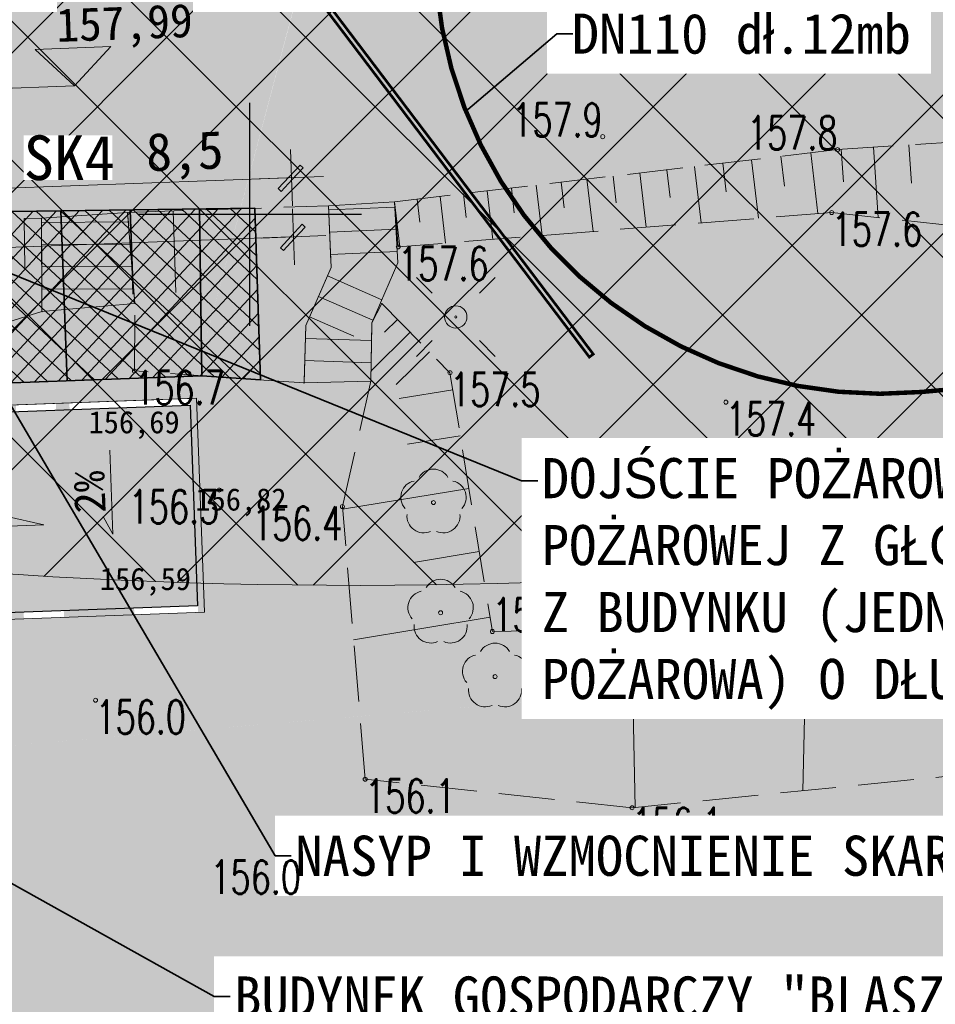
# Model space of a CAD drawing. Header units: feet. Extents: x 7493042 to 7493387, y 5986509 to 5986725.
# Tile 20 of 73: x 7493195 to 7493215, y 5986632 to 5986654. Entities that reach past the tile are written whole.
import ezdxf
from ezdxf import colors
from ezdxf.entities.mleader import LeaderData, LeaderLine
from ezdxf.enums import TextEntityAlignment as Align
from ezdxf.math import Vec2, Vec3

# ---------------------------------------------------------------- set-up
doc = ezdxf.new("R2010")
doc.units = ezdxf.units.FT
doc.header["$MEASUREMENT"] = 0
for name, pattern in [('1', [0]), ('1_1', [0]), ('1_OTKS', [0]), ('1_OTKSG', [0]), ('1_OTRK', [1.75, 1.25, -0.5]), ('1_OTRKG', [1.75, 1.25, -0.5]), ('3', [1, 0.5, -0.5]), ('HIDDEN2', [4.7625, 3.175, -1.5875])]:
    doc.linetypes.add(name, pattern=pattern)
doc.layers.get('0').update_dxf_attribs({"color": 250, "linetype": 'CONTINUOUS', "lineweight": 100})
doc.layers.get('Defpoints').update_dxf_attribs({"linetype": 'CONTINUOUS'})
for name, color, linetype, lineweight in [('_droga', 7, 'CONTINUOUS', 30), ('_k_droga', 3, 'CONTINUOUS', 30), ('_k_kanalizacja', 34, 'CONTINUOUS', 40), ('_k_kreskowanie', 250, 'CONTINUOUS', 5), ('_k_opis', 1, 'CONTINUOUS', 13), ('_k_skarpa', 7, 'CONTINUOUS', 35), ('_k_widok', 7, 'CONTINUOUS', 18), ('_k_wymiar', 7, 'CONTINUOUS', 13), ('_k_zarys', 7, 'HIDDEN2', 20), ('_k_ściany', 7, 'CONTINUOUS', 35), ('IS_sanitarka', 32, '1', 35), ('OTK_L_6', 7, '1_OTKS', 18), ('OTR_L_1', 7, '1_OTRK', 18), ('OTR_T_1', 7, 'CONTINUOUS', 18), ('OTZ_T_0', 250, 'CONTINUOUS', 18), ('SIATKA_L_0', 7, '1', 25), ('SUE_T_3', 7, 'CONTINUOUS', 18), ('SUP_T_2', 7, 'CONTINUOUS', 18), ('WODA PROJ.', 150, 'CONTINUOUS', 30), ('WYMIAR-ARCH', 7, 'CONTINUOUS', 9)]:
    doc.layers.add(name, color=color, linetype=linetype, lineweight=lineweight)
doc.layers.add('_k_niewidoczna', color=72, linetype='CONTINUOUS', lineweight=9, plot=False)
doc.styles.add('GENERATED_STYLE_1', font='MS Gothic.ttf')
doc.styles.get("Standard").update_dxf_attribs({"font": 'Simplex.SHX', "width": 0.75})
doc.dimstyles.new('zag 500', dxfattribs={"dimtxt": 0.85, "dimasz": 0.09, "dimexe": 1.25, "dimexo": 0.625, "dimgap": 0.1, "dimtad": 1, "dimtxsty": 'GENERATED_STYLE_1', "dimblk": 'W', "dimcen": 2.5, "dimse1": 1, "dimse2": 1, "dimclrd": 7, "dimclrt": 256, "dimadec": 0, "dimazin": 0, "dimtfac": 1, "dimtmove": 0, "dimatfit": 0, "dimfxl": 1.25, "dimlwd": 5, "dimarcsym": 0})

# ---------------------------------------------------------------- blocks, each defined once
blk = doc.blocks.new('2_OTRN')
at = {"linetype": 'Continuous'}
blk.add_circle((0, 0), 0.045, dxfattribs=at)
blk = doc.blocks.new('2_OTZL')
at = {"linetype": 'Continuous'}
blk.add_circle((0, 0), 0.045, dxfattribs=at)
for centre, start, end in [((0, 0.375), 30.1401, 149.8599), ((-0.357, 0.116), 102.1445, 221.86), ((0.357, 0.116), 318.14, 77.8555), ((-0.22, -0.303), 174.1482, 293.8542), ((0.22, -0.303), 246.1458, 5.8518)]:
    blk.add_arc(centre, 0.375, start, end, dxfattribs=at)
blk = doc.blocks.new('4_SUEO_W')
at = {"linetype": 'Continuous'}
for p, q in [((-0.53035, 0.53035), (-0.8839, 0.8839)), ((0.53035, 0.53035), (0.8839, 0.8839)), ((-0.53035, -0.53035), (-0.8839, -0.8839)), ((0.53035, -0.53035), (0.8839, -0.8839))]:
    blk.add_line(p, q, dxfattribs=at)
blk.add_circle((0, 0), 0.025, dxfattribs=at)
blk = doc.blocks.new('4_SUPP')
at = {"linetype": 'Continuous'}
blk.add_circle((0, 0), 0.25, dxfattribs=at)
blk = doc.blocks.new('spadek')
at = {"transparency": 33554559}
h = blk.add_hatch(color=256, dxfattribs=at)
h.dxf.hatch_style = 1
h.paths.add_polyline_path([(0, 0), (-0.258, -0.81), (-0.043, -0.879)])
at = {"layer": '_k_widok'}
blk.add_lwpolyline([(-0.902, -2.834), (0, 0), (-0.043, -0.879), (-0.258, -0.81)], dxfattribs=at)
blk = doc.blocks.new('PZ')
at = {"layer": '_k_zarys', "ltscale": 0.25, "const_width": 0.1}
blk.add_lwpolyline([(-5, 10), (-10, 10, 0.414196), (-20, 0.001), (-20, -8, 0.414218), (-10, -18), (-4.951, -18)], format="xyb", dxfattribs=at)
blk = doc.blocks.new('W')
at = {"layer": 'WYMIAR-ARCH'}
h = blk.add_hatch(color=256, dxfattribs=at)
h.paths.add_polyline_path([(0, 0.76), (0, 0), (0.65, 0), (2.98, 2.33), (2.27, 3.04)])
h.paths.add_polyline_path([(-0.56, 0.21), (-0.76, 0), (0, 0), (0, 0.76)])
h.paths.add_polyline_path([(0, -0.65), (0.15, -0.5), (0.65, 0), (0, 0)])
h.paths.add_polyline_path([(0, 0), (-0.76, 0), (-3.39, -2.62), (-2.68, -3.33), (0, -0.65)])
blk.add_hatch(color=256, dxfattribs=at).paths.add_polyline_path([(-0.76, 0), (-3.39, -2.62), (-2.68, -3.33), (0, -0.65), (0, 0)])
for p, q in [((0, -7), (0, 7)), ((-0.56, 0.21), (2.27, 3.04)), ((2.27, 3.04), (2.98, 2.33)), ((-8, 0), (8, 0)), ((-0.56, 0.21), (-3.39, -2.62)), ((0.15, -0.5), (2.98, 2.33)), ((0.15, -0.5), (-2.68, -3.33)), ((-3.39, -2.62), (-2.68, -3.33))]:
    blk.add_line(p, q, dxfattribs=at)
blk = doc.blocks.new('*D539')
at = {"layer": '_k_wymiar', "color": 7, "lineweight": 5, "transparency": 16777216}
blk.add_line((31.441, 22.231), (39.761, 22.231), dxfattribs=at)
at = {"layer": 'Defpoints', "color": 0, "transparency": 16777216}
for p in [(39.851, 26.982), (31.351, 26.565), (39.851, 22.231)]:
    blk.add_point(p, dxfattribs=at)
at = {"layer": '_k_wymiar', "color": 7, "lineweight": 5, "transparency": 16777216, "xscale": 0.09, "yscale": 0.09, "zscale": 0.09}
for p, rotation in [((31.351, 22.231), 179.9999996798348), ((39.851, 22.231), 359.9999996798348)]:
    blk.add_blockref('W', p, dxfattribs=dict(at, rotation=rotation))
at = {"layer": '_k_wymiar', "transparency": 16777216, "insert": (37.485, 22.81), "char_height": 0.85, "attachment_point": 5, "rotation": 360, "style": 'GENERATED_STYLE_1'}
blk.add_mtext('8,5', dxfattribs=at)
blk = doc.blocks.new('*D540')
at = {"layer": '_k_wymiar', "color": 7, "lineweight": 5, "transparency": 16777216}
blk.add_line((21.091, 20.904), (39.761, 20.904), dxfattribs=at)
at = {"layer": 'Defpoints', "color": 0, "transparency": 16777216}
for p in [(21.001, 26.565), (39.851, 26.565), (39.851, 20.904)]:
    blk.add_point(p, dxfattribs=at)
at = {"layer": '_k_wymiar', "color": 7, "lineweight": 5, "transparency": 16777216, "xscale": 0.09, "yscale": 0.09, "zscale": 0.09}
for p, rotation in [((21.001, 20.904), 180.0000000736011), ((39.851, 20.904), 7.360117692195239e-08)]:
    blk.add_blockref('W', p, dxfattribs=dict(at, rotation=rotation))
at = {"layer": '_k_wymiar', "transparency": 16777216, "insert": (30.426, 21.483), "char_height": 0.85, "attachment_point": 5, "rotation": 0, "style": 'GENERATED_STYLE_1'}
blk.add_mtext('18,85', dxfattribs=at)
blk = doc.blocks.new('pzt_el')
at = {"layer": '_k_widok', "color": 1, "linetype": '3', "ltscale": 2, "const_width": 0.3}
blk.add_lwpolyline([(-5.491, -0.504), (-5.13, -4.985), (-4.332, -26.116), (9.972, -47.4), (16.15, -56.587), (14.192, -66.832), (14.956, -71.301)], dxfattribs=at)
blk = doc.blocks.new('pzt_sanit')
at = {"layer": '_k_kanalizacja', "lineweight": 30, "const_width": 0.3}
blk.add_lwpolyline([(2.177, -5.013), (2.965, -25.887)], dxfattribs=at)
at = {"layer": 'IS_sanitarka', "color": 34, "lineweight": 0, "insert": (2.705, -5.345), "char_height": 1, "width": 1.98222, "attachment_point": 7, "style": 'GENERATED_STYLE_1', "bg_fill": 3, "box_fill_scale": 1, "bg_fill_color": 256, "bg_fill_transparency": 0}
blk.add_mtext('{\\f@MS Gothic|b0|i0|c238|p49;SK4\\P}', dxfattribs=at)
blk = doc.blocks.new('st_arch')
at = {"layer": '_k_kreskowanie'}
h = blk.add_hatch(dxfattribs=at)
h.set_pattern_fill('ANSI37', color=251, scale=1.5)
h.paths.add_polyline_path([(-3.6519, -0.1649, 0.183131), (-4.9309, 1.7327), (-7.9999, 1.4512), (-7.2815, -6.544, 0.100443), (-5.455, -6.3739, 0.230992), (-3.6213, -4.32, 0.103815)])
at = {"layer": '_k_kreskowanie', "color": 251}
blk.add_lwpolyline([(-7.2815, -6.544, 0.100443), (-5.455, -6.3739, 0.230992), (-3.6213, -4.32, 0.103815), (-3.6519, -0.1649, 0.183131), (-4.9309, 1.7327)], format="xyb", dxfattribs=at)
blk = doc.blocks.new('dz_89')
at = {"layer": '_k_droga', "transparency": 33554483}
h = blk.add_hatch(color=1, dxfattribs=at)
h.dxf.hatch_style = 1
h.paths.add_polyline_path([(37.393, 16.97), (32.135, 16.97, 0.189501), (24.644, 14.025, -0.021986), (24.89, 13.09, 0.037008), (26.512, 12.97), (37.393, 12.97)], flags=17)
h.paths.add_polyline_path([(25.475, -23.498), (21.921, -23.92, -0.097719), (21.101, -19.741), (21.141, 10.746, 0.180353), (19.438, 15.331), (16.177, 19.107, -0.090114), (14.18, 22.495), (17.933, 23.878, 0.090114), (19.204, 21.722), (21.215, 19.394, 0.217942), (26.512, 16.97), (37.393, 16.97), (37.393, 12.97), (32.135, 12.97, 0.413835), (25.135, 5.979), (25.1, -21.228, 0.082721)])
h = blk.add_hatch(color=1, dxfattribs=at)
h.dxf.hatch_style = 1
h.paths.add_polyline_path([(37.393, 16.97), (32.135, 16.97, 0.189501), (24.644, 14.025, -0.021986), (24.89, 13.09, 0.037008), (26.512, 12.97), (37.393, 12.97)])
at = {"layer": '_k_kreskowanie', "ltscale": 0.01, "transparency": 33554559}
h = blk.add_hatch(dxfattribs=at)
h.set_pattern_fill('AR-B816', color=256, scale=0.04)
edge = h.paths.add_edge_path()
edge.add_line((25.62, -5.244), (25.634, 5.479))
edge.add_arc((32.884, 5.47), 7.25, 90, 179.926, ccw=False)
edge.add_line((32.884, 12.72), (37.393, 12.72))
edge.add_line((37.393, 12.72), (37.393, 17.22))
edge.add_line((37.393, 17.22), (27.071, 17.22))
edge.add_arc((27.071, 24.47), 7.25, 220.8203, 270, ccw=False)
edge.add_line((21.585, 19.731), (19.582, 22.048))
edge.add_arc((24.501, 26.297), 6.5, 180.0009, 220.8204, ccw=False)
edge.add_line((18.001, 26.297), (18.001, 37.625))
edge.add_line((18.001, 37.625), (13.001, 37.625))
edge.add_line((13.001, 37.625), (13.001, 26.297))
edge.add_arc((24.502, 26.297), 11.5, 180.0006, 220.8202)
edge.add_line((15.799, 18.78), (19.06, 15.005))
edge.add_arc((14.141, 10.756), 6.5, -0.0737, 40.8197, ccw=False)
edge.add_line((20.641, 10.747), (20.601, -19.74))
edge.add_line((20.601, -19.74), (20.44, -24.096))
edge.add_line((20.44, -24.096), (27.266, -23.285))
edge.add_line((27.266, -23.285), (25.6, -21.229))
edge.add_line((25.6, -21.229), (25.62, -5.244))
at = {"layer": '_k_widok', "true_color": 0x727430, "transparency": 33554483}
h = blk.add_hatch(color=67, dxfattribs=at)
h.dxf.hatch_style = 1
edge = h.paths.add_edge_path()
edge.add_line((12.709, 26.381), (7.709, 26.381))
edge.add_line((7.709, 26.381), (7.709, 37.781))
edge.add_line((7.709, 37.781), (6.37, 37.781))
edge.add_line((6.37, 37.781), (5.616, 14.495))
edge.add_line((5.616, 14.495), (18.804, 14.912))
edge.add_line((18.804, 14.912), (15.543, 18.687))
edge.add_arc((24.359, 26.303), 11.65, 180.0006, 220.8202, ccw=False)
edge.add_line((12.709, 26.303), (12.709, 26.381))
h.paths.add_polyline_path([(40.369, 42.128), (6.46, 40.548), (6.37, 37.781), (20.179, 37.781), (20.179, 39.051), (40.389, 39.051)])
h.paths.add_polyline_path([(40.389, 27.151), (32.289, 27.151), (32.289, 24.751), (31.129, 24.751), (31.129, 22.415), (31.249, 22.415), (31.249, 18.795), (31.129, 18.795), (31.129, 17.375), (37.401, 17.375)], flags=16)
edge = h.paths.add_edge_path()
edge.add_line((28.969, 24.751), (18.202, 24.751))
edge.add_arc((24.359, 26.303), 6.35, 194.1472, 220.8203)
edge.add_line((19.554, 22.152), (19.677, 22.009))
edge.add_line((19.677, 22.009), (22.761, 18.727))
edge.add_arc((26.929, 24.475), 7.1, 234.0549, 270)
edge.add_line((26.929, 17.375), (28.969, 17.375))
edge.add_line((28.969, 17.375), (28.969, 18.795))
edge.add_line((28.969, 18.795), (28.849, 18.795))
edge.add_line((28.849, 18.795), (28.849, 22.415))
edge.add_line((28.849, 22.415), (28.969, 22.415))
edge.add_line((28.969, 22.415), (28.969, 24.751))
edge = h.paths.add_edge_path()
edge.add_arc((13.998, 10.761), 6.35, 359.926, 400.8197)
edge.add_line((18.804, 14.912), (5.61, 14.495))
edge.add_line((5.61, 14.495), (5.006, -5.566))
edge.add_line((5.006, -5.566), (4.942, -30.191))
edge.add_line((4.942, -30.191), (-10.953, -30.011))
edge.add_line((-10.953, -30.011), (-7.98, -62.864))
edge.add_line((-7.98, -62.864), (26.627, -58.205))
edge.add_line((26.627, -58.205), (32.591, -54.964))
edge.add_line((32.591, -54.964), (40.396, -43.595))
edge.add_line((40.396, -43.595), (36.092, -43.967))
edge.add_line((36.092, -43.967), (27.134, -44.825))
edge.add_line((27.134, -44.825), (21.407, -45.456))
edge.add_line((21.407, -45.456), (21.762, -48.257))
edge.add_line((21.762, -48.257), (13.384, -49.23))
edge.add_line((13.384, -49.23), (13.211, -47.695))
edge.add_line((13.211, -47.695), (7.145, -48.465))
edge.add_line((7.145, -48.465), (4.159, -45.613))
edge.add_line((4.159, -45.613), (3.796, -42.437))
edge.add_line((3.796, -42.437), (5.607, -40.023))
edge.add_line((5.607, -40.023), (4.509, -31.21))
edge.add_line((4.509, -31.21), (7.406, -30.84))
edge.add_line((7.406, -30.84), (7.354, -25.591))
edge.add_line((7.354, -25.591), (13.524, -24.896))
edge.add_line((13.524, -24.896), (20.147, -24.109))
edge.add_line((20.147, -24.109), (20.309, -19.732))
edge.add_line((20.309, -19.732), (20.348, 10.753))
edge = h.paths.add_edge_path(flags=16)
edge.add_line((13.019, -13.439), (8.44, -13.339))
edge.add_line((8.44, -13.339), (8.266, -8.384))
edge.add_line((8.266, -8.384), (6.892, -8.398))
edge.add_line((6.892, -8.398), (6.955, 13.775))
edge.add_line((6.955, 13.775), (18.002, 13.775))
edge.add_line((18.002, 13.775), (17.98, -3.657))
edge.add_line((17.98, -3.657), (18.836, -3.658))
edge.add_line((18.836, -3.658), (18.835, -5.039))
edge.add_line((18.835, -5.039), (17.978, -5.038))
edge.add_line((17.978, -5.038), (17.974, -8.28))
edge.add_line((17.974, -8.28), (19.777, -8.507))
edge.add_line((19.777, -8.507), (19.728, -11.447))
edge.add_line((19.728, -11.447), (18.066, -11.465))
edge.add_line((18.066, -11.465), (18.025, -13.375))
edge.add_line((18.025, -13.375), (18.318, -13.481))
edge.add_line((18.318, -13.481), (18.314, -14.581))
edge.add_line((18.314, -14.581), (20.316, -14.583))
edge.add_line((20.316, -14.583), (20.313, -16.583))
edge.add_line((20.313, -16.583), (18.311, -16.581))
edge.add_line((18.311, -16.581), (18.302, -17.48))
edge.add_line((18.302, -17.48), (14.302, -17.464))
edge.add_line((14.302, -17.464), (14.318, -13.464))
edge.add_line((14.318, -13.464), (13.019, -13.439))
edge = h.paths.add_edge_path()
edge.add_line((70.705, -22.957), (71.447, -22.857))
edge.add_line((71.447, -22.857), (69.849, 11.458))
edge.add_line((69.849, 11.458), (26.862, 9.456))
edge.add_arc((32.742, 5.475), 7.1, 145.8996, 179.926)
edge.add_line((25.642, 5.484), (25.628, -5.239))
edge.add_line((25.628, -5.239), (25.607, -21.17))
edge.add_line((25.607, -21.17), (27.3, -23.259))
edge.add_line((27.3, -23.259), (27.123, -23.279))
edge.add_line((27.123, -23.279), (27.717, -26.056))
edge.add_line((27.717, -26.056), (29.537, -27.826))
edge.add_line((29.537, -27.826), (29.603, -27.828))
edge.add_line((29.603, -27.828), (36.526, -27.133))
edge.add_line((36.526, -27.133), (36.263, -25.09))
edge.add_line((36.263, -25.09), (36.078, -24.663))
edge.add_line((36.078, -24.663), (35.156, -23.368))
edge.add_line((35.156, -23.368), (35.004, -22.591))
edge.add_line((35.004, -22.591), (39.106, -22.112))
edge.add_line((39.106, -22.112), (39.204, -22.948))
edge.add_line((39.204, -22.948), (38.265, -25.074))
edge.add_line((38.265, -25.074), (38.502, -26.896))
edge.add_line((38.502, -26.896), (39.514, -26.795))
edge.add_line((39.514, -26.795), (41.058, -26.64))
edge.add_line((41.058, -26.64), (43.632, -26.383))
edge.add_line((43.632, -26.383), (44.919, -26.255))
edge.add_line((44.919, -26.255), (47.492, -25.997))
edge.add_line((47.492, -25.997), (49.958, -25.731))
edge.add_line((49.958, -25.731), (52.312, -25.456))
edge.add_line((52.312, -25.456), (58.197, -24.769))
edge.add_line((58.197, -24.769), (59.374, -24.632))
edge.add_line((59.374, -24.632), (60.551, -24.494))
edge.add_line((60.551, -24.494), (60.21, -21.286))
edge.add_line((60.21, -21.286), (62.11, -21.056))
edge.add_line((62.11, -21.056), (62.426, -24.13))
edge.add_line((62.426, -24.13), (64.212, -25.367))
edge.add_line((64.212, -25.367), (70.909, -24.475))
edge.add_line((70.909, -24.475), (70.705, -22.957))
h.paths.add_polyline_path([(43.909, 33.171), (43.409, 33.171)], flags=17)
h.paths.add_polyline_path([(51.809, 33.171), (52.309, 33.171), (52.258, 33.171)], flags=17)
h.paths.add_polyline_path([(51.609, 31.971), (51.109, 31.971)], flags=17)
h.paths.add_polyline_path([(50.409, 31.971), (50.909, 31.971)], flags=17)
h.paths.add_polyline_path([(49.709, 31.971), (50.209, 31.971)], flags=17)
h.paths.add_polyline_path([(49.509, 33.171), (49.009, 34.888)], flags=17)
h.paths.add_polyline_path([(48.309, 31.971), (48.809, 31.971)], flags=17)
h.paths.add_polyline_path([(48.109, 31.971), (47.609, 31.971)], flags=17)
h.paths.add_polyline_path([(47.409, 31.971), (46.909, 31.971)], flags=17)
h.paths.add_polyline_path([(46.209, 33.171), (46.709, 33.171)], flags=17)
h.paths.add_polyline_path([(46.009, 31.971), (45.509, 31.971)], flags=17)
h.paths.add_polyline_path([(45.309, 31.971), (44.809, 31.971)], flags=17)
h.paths.add_polyline_path([(44.609, 31.971), (44.109, 31.971)], flags=17)
h.paths.add_polyline_path([(53.102, 26.899), (52.684, 34.888), (62.67, 35.411), (63.088, 27.421)], flags=16)
edge = h.paths.add_edge_path()
edge.add_line((42.969, 26.899), (42.969, 27.831))
edge.add_line((42.969, 27.831), (40.389, 27.831))
edge.add_line((40.389, 27.831), (40.389, 27.171))
edge.add_line((40.389, 27.171), (37.401, 17.375))
edge.add_line((37.401, 17.375), (37.401, 12.575))
edge.add_line((37.401, 12.575), (32.742, 12.575))
edge.add_arc((32.742, 5.475), 7.1, 90, 145.8996)
edge.add_line((26.862, 9.456), (69.849, 11.458))
edge.add_line((69.849, 11.458), (68.36, 43.432))
edge.add_line((68.36, 43.432), (40.369, 42.128))
edge.add_line((40.369, 42.128), (40.389, 39.051))
edge.add_line((40.389, 39.051), (40.389, 36.791))
edge.add_line((40.389, 36.791), (42.989, 36.791))
edge.add_line((42.989, 36.791), (42.989, 34.888))
edge.add_line((42.989, 34.888), (52.684, 34.888))
edge.add_line((52.684, 34.888), (53.102, 26.899))
edge.add_line((53.102, 26.899), (42.969, 26.899))
at = {"layer": '_droga'}
blk.add_lwpolyline([(20.44, -24.096), (20.44, -24.096), (20.601, -19.74), (20.641, 10.747, 0.180349), (19.06, 15.005), (15.799, 18.78, -0.180016), (13.001, 26.297), (13.001, 37.625), (13.001, 37.625), (18.001, 37.625), (18.001, 26.297, 0.180016), (19.582, 22.048), (19.706, 21.905), (21.585, 19.731, 0.217942), (27.071, 17.22), (37.393, 17.22), (37.393, 12.72), (32.884, 12.72, 0.413835), (25.634, 5.479), (25.62, -5.244), (25.6, -21.229), (27.266, -23.285), (20.44, -24.096)], format="xyb", dxfattribs=at)
at = {"layer": '_k_opis'}
blk.add_lwpolyline([(35.92, 25.317), (35.072, 24.468), (34.223, 25.317), (35.92, 25.317)], dxfattribs=at)
at = {"layer": '_k_opis', "color": 7, "ltscale": 0.1}
blk.add_lwpolyline([(35.559, 16.28), (35.559, 14.395), (35.359, 14.801)], dxfattribs=at)
at = {"layer": '_k_skarpa'}
for points in [[(38.993, 17.727), (37.68, 17.87), (31.391, 17.87), (31.391, 21.755), (39.008, 21.575), (38.993, 17.727)], [(36.215, 21.643), (36.215, 19.756)], [(37.68, 17.87), (37.77, 21.605)]]:
    blk.add_lwpolyline(points, dxfattribs=at)
at = {"layer": '_k_widok'}
for points in [[(12.851, 37.775), (12.851, 37.775), (18.151, 37.775), (18.151, 26.297, 0.180016), (19.696, 22.146), (19.82, 22.003), (21.698, 19.829, 0.217942), (27.071, 17.37), (37.543, 17.37), (37.543, 12.57), (32.884, 12.57, 0.413835), (25.784, 5.479), (25.77, -5.244), (25.75, -21.176), (27.442, -23.264), (20.29, -24.114), (20.451, -19.737), (20.491, 10.747, 0.180349), (18.946, 14.907), (15.685, 18.682, -0.180016), (12.851, 26.297), (12.851, 26.375)], [(19.696, 22.146), (21.698, 19.829, 0.217942), (27.071, 17.37), (37.393, 17.37)]]:
    blk.add_lwpolyline(points, format="xyb", dxfattribs=at)
blk.add_lwpolyline([(35.072, 24.468), (33.072, 24.468), (30.271, 21.825)], dxfattribs=at)
at = {"layer": '_k_wymiar', "linetype": 'Continuous', "const_width": 0.2}
blk.add_lwpolyline([(35.983, 19.693), (34.422, 21.129), (35.203, 20.411), (35.921, 21.192), (34.485, 19.631)], dxfattribs=at)
at = {"layer": '_k_zarys', "color": 1, "ltscale": 0.3, "const_width": 0.2}
for points in [[(21.215, 19.394, 0.217939), (26.512, 16.97), (37.393, 16.97)], [(21.135, 5.984), (21.135, 5.984, -0.413835), (32.135, 16.97), (37.393, 16.97), (37.393, 12.97), (32.135, 12.97, 0.413835), (25.135, 5.979), (25.135, 5.979)], [(37.393, 12.97), (26.512, 12.97, -0.217938), (18.188, 16.779, -0.217938)]]:
    blk.add_lwpolyline(points, format="xyb", dxfattribs=at)
at = {"layer": '_k_widok', "color": 1, "xscale": -0.9999999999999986, "rotation": 252.3426731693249}
blk.add_blockref('spadek', (34.021, 14.661), dxfattribs=at)
at = {"layer": '_k_opis', "lineweight": 9, "style": 'GENERATED_STYLE_1'}
blk.add_text('157,99', height=0.75, rotation=0, dxfattribs=at).set_placement((36.242, 25.743), align=Align.MIDDLE)
at = {"layer": '_k_opis', "color": 7, "lineweight": 9, "style": 'GENERATED_STYLE_1'}
blk.add_text('2%%%', height=0.7, rotation=90, dxfattribs=at).set_placement((35.072, 15.359), align=Align.MIDDLE)
at = {"layer": '_k_wymiar'}
dim = blk.add_linear_dim(base=(39.851, 22.231), p1=(31.351, 26.565), p2=(39.851, 26.982), angle=180, dimstyle='zag 500', override={"dimtmove": 1}, dxfattribs=at)
dim.commit()
dim.dimension.update_dxf_attribs({"geometry": '*D539', "text_midpoint": (37.485, 22.231), "dimtype": 160})
dim = blk.add_aligned_dim(p1=(21.001, 26.565), p2=(39.851, 26.565), distance=-5.662, dimstyle='zag 500', dxfattribs=at)
dim.commit()
dim.dimension.update_dxf_attribs({"geometry": '*D540', "text_midpoint": (30.426, 21.483)})
at = {"layer": '_k_widok', "rotation": 2.995343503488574}
blk.add_blockref('PZ', (62.812, 35.405), dxfattribs=at)
at = {"layer": '_k_widok'}
ml = blk.add_multileader_mtext('Standard', dxfattribs=at)
ml.set_content('{\\fMS Gothic|b0|i0|c128|p49;BUDYNEK }GOSPODARCZY {\\fMS Gothic|b0|i0|c128|p49;"BLASZAK"} O WYMIARZE  3mx6m I WYSOKOŚCI 2,3m  {\\fMS Gothic|b0|i0|c128|p49;PRZEZNACZONY DO ROZBIÓRKI }', color=256, style='GENERATED_STYLE_1')
ml.set_leader_properties()
ml.build(insert=Vec2(0, 0))
ml.multileader.update_dxf_attribs({"text_right_attachment_type": 6, "dogleg_length": 0.36, "arrow_head_size": 1})
ctx = ml.context
ctx.base_point, ctx.char_height, ctx.arrow_head_size, ctx.landing_gap_size, ctx.plane_origin, ctx.plane_x_axis, ctx.plane_y_axis = Vec3(37.798, 3.94), 0.9, 1, 0.09, Vec3(24.141, -5.754), Vec3(0.999311, -0.037112), Vec3(0.037112, 0.999311)
ctx.right_attachment = 6
notes = []
notes.append((ctx, [(1, (1, 1, 0), (37.438, 3.954), (0.999311, -0.037112), 0.36, [(0, [(25.879, 10.999)], 0, [])])]))
ctx.mtext.insert, ctx.mtext.text_direction, ctx.mtext.rotation, ctx.mtext.width, ctx.mtext.flow_direction = Vec3(37.905, 4.389), Vec3(0.999311, -0.037112), 6.246065, 23.05638, 5
ctx.mtext.has_bg_fill, ctx.mtext.bg_color, ctx.mtext.bg_scale_factor, ctx.mtext.bg_transparency, ctx.mtext.use_window_bg_color = 1, -1073741824, 1.5, 0, 1
for ctx, leaders in notes:
    for number, flags, end, landing, length, lines in leaders:
        leader = LeaderData()
        leader.index, (leader.has_last_leader_line, leader.has_dogleg_vector, leader.attachment_direction) = number, flags
        leader.last_leader_point, leader.dogleg_vector, leader.dogleg_length = Vec3(end), Vec3(landing), length
        for number, points, colour, breaks in lines:
            line = LeaderLine()
            line.index, line.vertices, line.color, line.breaks = number, Vec3.list(points), colors.encode_raw_color(colour), breaks
            leader.lines.append(line)
        ctx.leaders.append(leader)
ml = blk.add_multileader_mtext('Standard', dxfattribs=at)
ml.set_content('NASYP I WZMOCNIENIE SKARPY', color=256, style='GENERATED_STYLE_1')
ml.set_leader_properties()
ml.build(insert=Vec2(0, 0))
ml.multileader.update_dxf_attribs({"text_right_attachment_type": 6, "dogleg_length": 0.36, "arrow_head_size": 1})
ctx = ml.context
ctx.base_point, ctx.char_height, ctx.arrow_head_size, ctx.landing_gap_size, ctx.plane_origin, ctx.plane_x_axis, ctx.plane_y_axis = Vec3(39.284, 7.042), 0.9, 1, 0.09, Vec3(9.704, 1.336), Vec3(0.999311, -0.037112), Vec3(0.037112, 0.999311)
ctx.right_attachment = 6
notes = []
notes.append((ctx, [(1, (1, 1, 0), (38.924, 7.056), (0.999311, -0.037112), 0.36, [(1, [(25.31, 19.32), (32.688, 18.65)], 0, [])])]))
ctx.mtext.insert, ctx.mtext.text_direction, ctx.mtext.rotation, ctx.mtext.width, ctx.mtext.flow_direction = Vec3(39.39, 7.491), Vec3(0.999311, -0.037112), 6.246065, 18.1442, 5
ctx.mtext.has_bg_fill, ctx.mtext.bg_color, ctx.mtext.bg_scale_factor, ctx.mtext.bg_transparency, ctx.mtext.use_window_bg_color = 1, -1073741824, 1.5, 0, 1
for ctx, leaders in notes:
    for number, flags, end, landing, length, lines in leaders:
        leader = LeaderData()
        leader.index, (leader.has_last_leader_line, leader.has_dogleg_vector, leader.attachment_direction) = number, flags
        leader.last_leader_point, leader.dogleg_vector, leader.dogleg_length = Vec3(end), Vec3(landing), length
        for number, points, colour, breaks in lines:
            line = LeaderLine()
            line.index, line.vertices, line.color, line.breaks = number, Vec3.list(points), colors.encode_raw_color(colour), breaks
            leader.lines.append(line)
        ctx.leaders.append(leader)
at = {"layer": '_k_kreskowanie'}
h = blk.add_hatch(dxfattribs=at)
h.set_pattern_fill('ANSI37', color=256, scale=3)
h.paths.add_polyline_path([(39.008, 21.575), (31.391, 21.755), (31.391, 17.87), (37.68, 17.87), (38.993, 17.727)])
h.paths.add_polyline_path([(28.991, 21.825), (23.008, 21.987), (19.237, 23.745), (20.074, 22.473), (22.077, 20.155), (24.325, 18.468), (26.826, 17.874), (28.991, 17.87)])
at = {"layer": '_k_skarpa'}
blk.add_lwpolyline([(34.661, 21.68), (34.661, 17.87)], dxfattribs=at)
at = {"layer": '_k_widok', "rotation": 357.8731450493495}
blk.add_blockref('pzt_el', (39.851, 27.825), dxfattribs=at)
at = {"layer": 'WODA PROJ.', "color": 190, "lineweight": 100, "rotation": 357.8731450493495}
blk.add_blockref('pzt_sanit', (31.351, 27.825), dxfattribs=at)
at = {"layer": '_k_widok', "color": 144, "const_width": 0.3}
blk.add_lwpolyline([(34.472, 12.645), (35.972, 12.645)], dxfattribs=at)
at = {"layer": '_k_zarys', "color": 7, "ltscale": 0.2, "const_width": 0.06}
blk.add_lwpolyline([(46.461, 18.028), (46.371, 17.965), (39.486, 27.794), (39.576, 27.857)], close=True, dxfattribs=at)
at = {"layer": '_k_widok'}
ml = blk.add_multileader_mtext('Standard', dxfattribs=at)
ml.set_content('{\\fMS Gothic|b0|i0|c128|p49;DN110} {\\fMS Gothic|b0|i0|c128|p49;d}ł{\\fMS Gothic|b0|i0|c128|p49;.12mb}', color=256, style='GENERATED_STYLE_1')
ml.set_leader_properties()
ml.build(insert=Vec2(0, 0))
ml.multileader.update_dxf_attribs({"text_right_attachment_type": 6, "dogleg_length": 0.36, "arrow_head_size": 1})
ctx = ml.context
ctx.base_point, ctx.char_height, ctx.arrow_head_size, ctx.landing_gap_size, ctx.plane_origin, ctx.plane_x_axis, ctx.plane_y_axis = Vec3(46.27, 25.22), 0.9, 1, 0.09, Vec3(27.232, 37.268), Vec3(0.999311, -0.037112), Vec3(0.037112, 0.999311)
ctx.right_attachment, ctx.text_align_type = 6, 2
notes = []
notes.append((ctx, [(1, (1, 1, 0), (45.91, 25.233), (0.999311, -0.037112), 0.36, [(0, [(43.019, 22.943)], 0, [])])]))
ctx.mtext.insert, ctx.mtext.text_direction, ctx.mtext.rotation, ctx.mtext.width, ctx.mtext.defined_height, ctx.mtext.alignment, ctx.mtext.flow_direction = Vec3(53.855, 25.391), Vec3(0.999311, -0.037112), 6.246065, 7.70545, 4.429, 3, 5
ctx.mtext.has_bg_fill, ctx.mtext.bg_color, ctx.mtext.bg_scale_factor, ctx.mtext.bg_transparency, ctx.mtext.use_window_bg_color = 1, -1073741824, 1.5, 0, 1
for ctx, leaders in notes:
    for number, flags, end, landing, length, lines in leaders:
        leader = LeaderData()
        leader.index, (leader.has_last_leader_line, leader.has_dogleg_vector, leader.attachment_direction) = number, flags
        leader.last_leader_point, leader.dogleg_vector, leader.dogleg_length = Vec3(end), Vec3(landing), length
        for number, points, colour, breaks in lines:
            line = LeaderLine()
            line.index, line.vertices, line.color, line.breaks = number, Vec3.list(points), colors.encode_raw_color(colour), breaks
            leader.lines.append(line)
        ctx.leaders.append(leader)
ml = blk.add_multileader_mtext('Standard', dxfattribs=at)
ml.set_content('{\\fMS Gothic|b0|i0|c128|p49;DOJ}Ś{\\fMS Gothic|b0|i0|c128|p49;CIE PO}Ż{\\fMS Gothic|b0|i0|c128|p49;AROWE DO DROGI PO}Ż{\\fMS Gothic|b0|i0|c128|p49;AROWEJ Z G}Ł{\\fMS Gothic|b0|i0|c128|p49;ÓWNEGO WYJ}Ś{\\fMS Gothic|b0|i0|c128|p49;CIA Z BUDYNKU (JEDNA STREFA PO}Ż{\\fMS Gothic|b0|i0|c128|p49;AROWA) O D}Ł{\\fMS Gothic|b0|i0|c128|p49;UGO}Ś{\\fMS Gothic|b0|i0|c128|p49;CI L=1}8,20{\\fMS Gothic|b0|i0|c128|p49;m}', color=256, style='GENERATED_STYLE_1')
ml.set_leader_properties()
ml.build(insert=Vec2(0, 0))
ml.multileader.update_dxf_attribs({"text_right_attachment_type": 6, "dogleg_length": 0.36, "arrow_head_size": 1})
ctx = ml.context
ctx.base_point, ctx.char_height, ctx.arrow_head_size, ctx.landing_gap_size, ctx.plane_origin, ctx.plane_x_axis, ctx.plane_y_axis = Vec3(45.113, 15.24), 0.9, 1, 0.09, Vec3(15.533, 9.533), Vec3(0.999311, -0.037112), Vec3(0.037112, 0.999311)
ctx.right_attachment = 6
notes = []
notes.append((ctx, [(1, (1, 1, 0), (44.753, 15.253), (0.999311, -0.037112), 0.36, [(0, [(20.197, 26.285)], 0, [])])]))
ctx.mtext.insert, ctx.mtext.text_direction, ctx.mtext.rotation, ctx.mtext.width, ctx.mtext.flow_direction = Vec3(45.222, 15.743), Vec3(0.999311, -0.037112), 6.246065, 18.71097, 5
ctx.mtext.has_bg_fill, ctx.mtext.bg_color, ctx.mtext.bg_scale_factor, ctx.mtext.bg_transparency, ctx.mtext.use_window_bg_color = 1, -1073741824, 1.5, 0, 1
for ctx, leaders in notes:
    for number, flags, end, landing, length, lines in leaders:
        leader = LeaderData()
        leader.index, (leader.has_last_leader_line, leader.has_dogleg_vector, leader.attachment_direction) = number, flags
        leader.last_leader_point, leader.dogleg_vector, leader.dogleg_length = Vec3(end), Vec3(landing), length
        for number, points, colour, breaks in lines:
            line = LeaderLine()
            line.index, line.vertices, line.color, line.breaks = number, Vec3.list(points), colors.encode_raw_color(colour), breaks
            leader.lines.append(line)
        ctx.leaders.append(leader)

msp = doc.modelspace()

# ---------------------------------------------------------------- linework, layer by layer
at = {"layer": 'OTK_L_6', "linetype": '1_OTKS'}
for p, q in [((7493201.76, 5986650.19), (7493203.24, 5986650.28)), ((7493203.24, 5986650.28), (7493203.31, 5986648.91)), ((7493195.33, 5986649.91), (7493197.26, 5986650.04)), ((7493197.26, 5986650.04), (7493197.42, 5986648)), ((7493203.31, 5986648.91), (7493202.73, 5986647.57)), ((7493197.42, 5986648), (7493195.34, 5986647.82)), ((7493202.73, 5986647.57), (7493202.71, 5986646.26)), ((7493202.71, 5986646.26), (7493201.21, 5986646.22))]:
    msp.add_line(p, q, dxfattribs=at)
at = {"layer": 'OTK_L_6', "linetype": '1_OTKSG'}
for p, q in [((7493201.76, 5986650.19), (7493201.82, 5986648.81)), ((7493195.34, 5986647.82), (7493195.33, 5986649.91)), ((7493201.82, 5986648.81), (7493201.25, 5986647.51)), ((7493201.25, 5986647.51), (7493201.21, 5986646.22))]:
    msp.add_line(p, q, dxfattribs=at)
at = {"layer": 'OTK_L_6', "linetype": '1_1'}
for p, q in [((7493201.764, 5986650.099), (7493203.246, 5986650.163)), ((7493195.33, 5986649.82), (7493197.277, 5986649.829)), ((7493201.786, 5986649.599), (7493203.271, 5986649.664)), ((7493195.333, 5986649.32), (7493197.316, 5986649.329)), ((7493201.807, 5986649.1), (7493203.297, 5986649.164)), ((7493195.335, 5986648.82), (7493197.355, 5986648.83)), ((7493201.736, 5986648.618), (7493202.952, 5986648.084)), ((7493195.338, 5986648.32), (7493197.394, 5986648.33)), ((7493201.535, 5986648.16), (7493202.754, 5986647.625)), ((7493201.334, 5986647.702), (7493202.325, 5986647.267)), ((7493201.241, 5986647.22), (7493202.724, 5986647.174)), ((7493201.225, 5986646.72), (7493202.716, 5986646.674))]:
    msp.add_line(p, q, dxfattribs=at)
for p in [(7493195.34, 5986647.82), (7493201.21, 5986646.22)]:
    msp.add_point(p, dxfattribs=at)
at = {"layer": 'OTR_L_1', "linetype": '1_OTRKG'}
for p, q in [((7493213.16, 5986651.45), (7493219.89, 5986651.89)), ((7493203.24, 5986650.28), (7493213.16, 5986651.45)), ((7493197.26, 5986650.04), (7493201.76, 5986650.19)), ((7493187.94, 5986649.77), (7493195.33, 5986649.91)), ((7493202.95, 5986648), (7493204.48, 5986646.45)), ((7493204.48, 5986646.45), (7493205.43, 5986640.65)), ((7493214.36, 5986640.64), (7493220.05, 5986642.3)), ((7493205.43, 5986640.65), (7493210.01, 5986640.74)), ((7493210.01, 5986640.74), (7493214.36, 5986640.64))]:
    msp.add_line(p, q, dxfattribs=at)
at = {"layer": 'OTR_L_1', "linetype": '1_1'}
for p, q in [((7493212.562, 5986651.379), (7493212.723, 5986650.016)), ((7493213.244, 5986651.456), (7493213.292, 5986650.731)), ((7493213.969, 5986651.503), (7493214.072, 5986649.926)), ((7493214.757, 5986651.554), (7493214.814, 5986650.696)), ((7493210.592, 5986651.147), (7493210.668, 5986650.503)), ((7493211.236, 5986651.223), (7493211.391, 5986649.91)), ((7493211.893, 5986651.301), (7493211.972, 5986650.631)), ((7493208.731, 5986650.928), (7493208.875, 5986649.71)), ((7493209.34, 5986650.999), (7493209.413, 5986650.379)), ((7493209.96, 5986651.073), (7493210.109, 5986649.808)), ((7493206.973, 5986650.72), (7493207.041, 5986650.145)), ((7493207.548, 5986650.788), (7493207.686, 5986649.616)), ((7493208.134, 5986650.857), (7493208.205, 5986650.26)), ((7493204.779, 5986650.462), (7493204.842, 5986649.929)), ((7493205.312, 5986650.524), (7493205.441, 5986649.438)), ((7493205.856, 5986650.588), (7493205.921, 5986650.035)), ((7493206.409, 5986650.654), (7493206.542, 5986649.526)), ((7493203.24, 5986650.28), (7493203.359, 5986649.273)), ((7493203.743, 5986650.339), (7493203.804, 5986649.826)), ((7493204.257, 5986650.4), (7493204.38, 5986649.354)), ((7493198.282, 5986650.074), (7493198.342, 5986648.247)), ((7493200.109, 5986650.135), (7493200.237, 5986646.289)), ((7493194.938, 5986649.903), (7493194.959, 5986648.806)), ((7493203.301, 5986647.644), (7493203.012, 5986647.358)), ((7493203.587, 5986647.355), (7493202.714, 5986646.493)), ((7493204.018, 5986646.918), (7493203.275, 5986646.185)), ((7493204.542, 5986646.069), (7493203.345, 5986645.873)), ((7493204.711, 5986645.039), (7493203.527, 5986644.845)), ((7493204.905, 5986643.855), (7493202.075, 5986643.391)), ((7493205.137, 5986642.44), (7493203.666, 5986642.199)), ((7493205.378, 5986640.968), (7493202.319, 5986640.467)), ((7493206.657, 5986640.674), (7493206.694, 5986638.785)), ((7493208.546, 5986640.711), (7493208.625, 5986636.706)), ((7493210.548, 5986640.728), (7493210.504, 5986638.809)), ((7493212.467, 5986640.684), (7493212.384, 5986637.083)), ((7493214.268, 5986640.642), (7493214.229, 5986638.953))]:
    msp.add_line(p, q, dxfattribs=at)
at = {"layer": 'OTR_L_1', "linetype": '1_OTRK'}
for p, q in [((7493203.32, 5986649.27), (7493203.24, 5986650.28)), ((7493197.42, 5986648), (7493197.26, 5986650.04)), ((7493201.76, 5986650.19), (7493201.82, 5986648.81)), ((7493213.03, 5986650.04), (7493203.32, 5986649.27)), ((7493219.33, 5986649.35), (7493213.03, 5986650.04)), ((7493195.33, 5986649.91), (7493195.34, 5986647.82)), ((7493201.82, 5986648.81), (7493201.25, 5986647.51)), ((7493195.34, 5986647.82), (7493190.17, 5986646.23)), ((7493197.41, 5986646.49), (7493197.42, 5986648)), ((7493202.73, 5986647.57), (7493202.95, 5986648)), ((7493201.25, 5986647.51), (7493201.21, 5986646.22)), ((7493202.71, 5986646.26), (7493202.73, 5986647.57)), ((7493201.21, 5986646.22), (7493197.41, 5986646.49)), ((7493202.07, 5986643.45), (7493202.71, 5986646.26)), ((7493202.58, 5986637.34), (7493202.07, 5986643.45)), ((7493218.35, 5986637.68), (7493208.56, 5986636.7)), ((7493208.56, 5986636.7), (7493202.58, 5986637.34))]:
    msp.add_line(p, q, dxfattribs=at)
at = {"layer": 'OTR_L_1', "linetype": '1_1'}
for p in [(7493197.26, 5986650.04), (7493202.95, 5986648)]:
    msp.add_point(p, dxfattribs=at)
at = {"layer": 'SIATKA_L_0', "linetype": '1'}
for p, q in [((7493200, 5986647.5), (7493200, 5986652.5)), ((7493197.5, 5986650), (7493202.5, 5986650))]:
    msp.add_line(p, q, dxfattribs=at)

# ---------------------------------------------------------------- block references
at = {"layer": '_k_ściany', "color": 4, "xscale": 11.74033149, "yscale": 11.74033149, "zscale": 11.74033149, "rotation": 270}
msp.add_blockref('st_arch', (7493229.552, 5986601.525), dxfattribs=at)
at = {"layer": 'OTR_T_1'}
for p in [(7493207.9, 5986651.74), (7493213.16, 5986651.45), (7493213.03, 5986650.04), (7493203.32, 5986649.27), (7493197.41, 5986646.49), (7493204.48, 5986646.45), (7493210.66, 5986645.79), (7493199.31, 5986643.82), (7493202.07, 5986643.45), (7493210.01, 5986640.74), (7493205.43, 5986640.65), (7493214.36, 5986640.64), (7493196.54, 5986639.11), (7493202.58, 5986637.34), (7493208.56, 5986636.7), (7493201.14, 5986635.52)]:
    msp.add_blockref('2_OTRN', p, dxfattribs=at)
at = {"layer": 'OTZ_T_0'}
for p in [(7493204.11, 5986643.54), (7493204.27, 5986641.07), (7493214.52, 5986640.1), (7493205.49, 5986639.64), (7493207.66, 5986639.51)]:
    msp.add_blockref('2_OTZL', p, dxfattribs=at)
at = {"layer": 'SUE_T_3'}
for name in ['4_SUEO_W', '4_SUPP']:
    msp.add_blockref(name, (7493204.61, 5986647.7), dxfattribs=at)
at = {"layer": 'SUP_T_2'}
msp.add_blockref('4_SUPP', (7493204.61, 5986647.7), dxfattribs=at)

# ---------------------------------------------------------------- texts
at = {"layer": '_k_niewidoczna', "color": 2, "char_height": 0.5, "width": 39.26184, "attachment_point": 2, "style": 'GENERATED_STYLE_1'}
for s, insert in [('{\\fMS Gothic|b0|i0|c128|p49;\\P156,}69', (7493197.404, 5986646.425)), ('{\\fMS Gothic|b0|i0|c128|p49;\\P156,}5{\\fMS Gothic|b0|i0|c128|p49;9}', (7493197.657, 5986642.912))]:
    msp.add_mtext(s, dxfattribs=dict(at, insert=insert))
at = {"layer": '_k_niewidoczna', "insert": (7493199.798, 5986644.694), "char_height": 0.5, "width": 39.26184, "attachment_point": 2, "style": 'GENERATED_STYLE_1'}
msp.add_mtext('{\\fMS Gothic|b0|i0|c128|p49;\\P156,}82', dxfattribs=at)
at = {"layer": 'OTR_T_1', "lineweight": 9, "width": 0.7}
for s, p in [('157.9', (7493207.9, 5986651.74)), ('157.8', (7493213.16, 5986651.45))]:
    msp.add_text(s, height=0.75, dxfattribs=at).set_placement(p, align=Align.RIGHT)
for s, p in [('157.6', (7493213.03, 5986650.04)), ('157.6', (7493203.32, 5986649.27)), ('156.7', (7493197.41, 5986646.49)), ('157.5', (7493204.48, 5986646.45)), ('157.4', (7493210.66, 5986645.79)), ('156.0', (7493196.54, 5986639.11)), ('156.1', (7493202.58, 5986637.34)), ('156.1', (7493208.56, 5986636.7))]:
    msp.add_text(s, height=0.75, dxfattribs=at).set_placement(p, align=Align.TOP_LEFT)
for s, p in [('156.3', (7493199.31, 5986643.82)), ('156.4', (7493202.07, 5986643.45)), ('156.0', (7493201.14, 5986635.52))]:
    msp.add_text(s, height=0.75, dxfattribs=at).set_placement(p, align=Align.TOP_RIGHT)
for s, p in [('157.0', (7493205.43, 5986640.65)), ('157.2', (7493210.01, 5986640.74)), ('157.3', (7493214.36, 5986640.64))]:
    msp.add_text(s, height=0.75, dxfattribs=at).set_placement(p)

# ---------------------------------------------------------------- next in the draw order: block references
at = {"layer": '_k_ściany', "rotation": 2.126854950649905}
msp.add_blockref('dz_89', (7493161.929, 5986627.127), dxfattribs=at)

doc.saveas('drawing.dxf')
